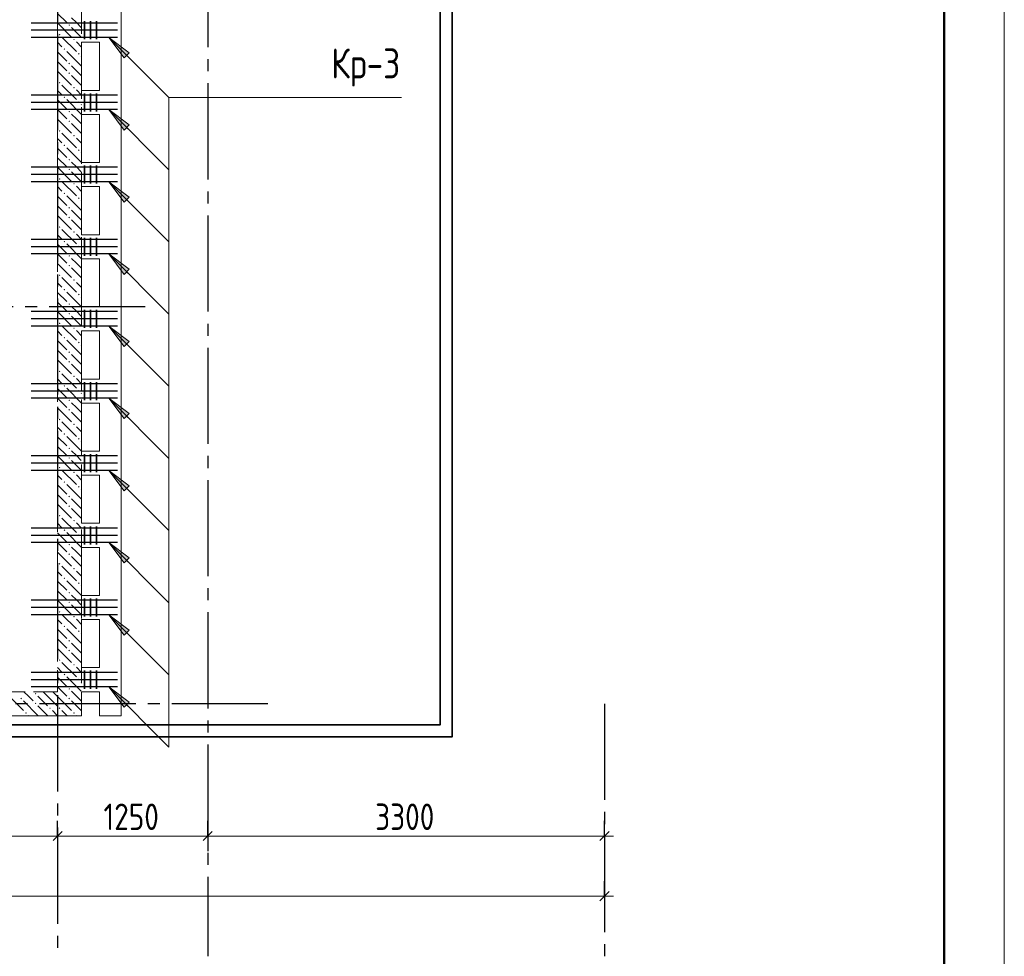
# Model space of a CAD drawing. Header units: millimetres. Extents: x 0 to 31317, y 0 to 42000.
# Tile 10 of 15: x 21509 to 29700, y 14930 to 22717. Entities that reach past the tile are written whole.
import ezdxf

# ---------------------------------------------------------------- set-up
doc = ezdxf.new("R2010")
doc.units = ezdxf.units.MM
doc.linetypes.add('______2', pattern=[270, 200, -70])
doc.linetypes.add('______5', pattern=[1100, 800, -100, 100, -100])
for name, color, linetype, lineweight in [('S1 Стержни арматуры фон', 7, 'Continuous', 25), ('Standard', 7, 'Continuous', 25), ('Оси', 40, '______5', 18), ('Позиционная метка номер позиции', 7, 'Continuous', 13), ('Ребро вкладыша арматура поперечная AW', 7, 'Continuous', 25)]:
    doc.layers.add(name, color=color, linetype=linetype, lineweight=lineweight)
doc.layers.add('ЖБ Перекрытие верхний уровень', color=7, linetype='Continuous', lineweight=25, true_color=0xe0e0ff)
doc.layers.add('ЖБ Стена верхний уровень', color=7, linetype='Continuous', lineweight=25, true_color=0x006e00)
doc.styles.add('GOST 2.304-81', font='txt')

msp = doc.modelspace()

# ---------------------------------------------------------------- hatches: boundary and pattern name
at = {"layer": 'ЖБ Стена верхний уровень', "linetype": 'Continuous', "lineweight": 18, "transparency": 33554687}
for points in [[(21914.5, 22673.1), (21921, 22679.6), (21927.4, 22673.1), (21921, 22666.6)], [(21834.5, 22593.1), (21840.9, 22599.6), (21847.4, 22593.1), (21840.9, 22586.6)], [(21954.4, 22553.1), (21960.9, 22559.6), (21967.4, 22553.1), (21960.9, 22546.6)], [(21874.5, 22473.1), (21881, 22479.6), (21887.5, 22473.1), (21881, 22466.6)], [(21994.5, 22433.1), (22001, 22439.6), (22007.5, 22433.1), (22001, 22426.6)], [(21914.5, 22353.1), (21921, 22359.6), (21927.4, 22353.1), (21921, 22346.6)], [(21914.5, 22273.1), (21921, 22279.6), (21927.4, 22273.1), (21921, 22266.6)], [(21834.5, 22193.1), (21840.9, 22199.6), (21847.4, 22193.1), (21840.9, 22186.6)], [(21954.4, 22153.1), (21960.9, 22159.6), (21967.4, 22153.1), (21960.9, 22146.6)], [(21874.5, 22073.1), (21881, 22079.6), (21887.5, 22073.1), (21881, 22066.6)], [(21994.5, 22033.1), (22001, 22039.6), (22007.5, 22033.1), (22001, 22026.6)], [(21914.5, 21953.1), (21921, 21959.6), (21927.4, 21953.1), (21921, 21946.6)], [(21914.5, 21873.1), (21921, 21879.6), (21927.4, 21873.1), (21921, 21866.6)], [(21834.5, 21793.1), (21840.9, 21799.6), (21847.4, 21793.1), (21840.9, 21786.6)], [(21954.4, 21753.1), (21960.9, 21759.6), (21967.4, 21753.1), (21960.9, 21746.6)], [(21874.5, 21673.1), (21881, 21679.6), (21887.5, 21673.1), (21881, 21666.6)], [(21994.5, 21633.1), (22001, 21639.6), (22007.5, 21633.1), (22001, 21626.6)], [(21914.5, 21553.1), (21921, 21559.6), (21927.4, 21553.1), (21921, 21546.6)], [(21914.5, 21473.1), (21921, 21479.6), (21927.4, 21473.1), (21921, 21466.6)], [(21834.5, 21393.1), (21840.9, 21399.6), (21847.4, 21393.1), (21840.9, 21386.6)], [(21954.4, 21353.1), (21960.9, 21359.6), (21967.4, 21353.1), (21960.9, 21346.6)], [(21874.5, 21273.1), (21881, 21279.6), (21887.5, 21273.1), (21881, 21266.6)], [(21994.5, 21233.1), (22001, 21239.6), (22007.5, 21233.1), (22001, 21226.6)], [(21914.5, 21153.1), (21921, 21159.6), (21927.4, 21153.1), (21921, 21146.6)], [(21914.5, 21073.1), (21921, 21079.6), (21927.4, 21073.1), (21921, 21066.6)], [(21834.5, 20993.1), (21840.9, 20999.6), (21847.4, 20993.1), (21840.9, 20986.6)], [(21954.4, 20953.1), (21960.9, 20959.6), (21967.4, 20953.1), (21960.9, 20946.6)], [(21874.5, 20873.1), (21881, 20879.6), (21887.5, 20873.1), (21881, 20866.6)], [(21994.5, 20833.1), (22001, 20839.6), (22007.5, 20833.1), (22001, 20826.6)], [(21914.5, 20753.1), (21921, 20759.6), (21927.4, 20753.1), (21921, 20746.6)], [(21914.5, 20673.1), (21921, 20679.6), (21927.4, 20673.1), (21921, 20666.6)], [(21834.5, 20593.1), (21840.9, 20599.6), (21847.4, 20593.1), (21840.9, 20586.6)], [(21954.4, 20553.1), (21960.9, 20559.6), (21967.4, 20553.1), (21960.9, 20546.6)], [(21874.5, 20473.1), (21881, 20479.6), (21887.5, 20473.1), (21881, 20466.6)], [(21994.5, 20433.1), (22001, 20439.6), (22007.5, 20433.1), (22001, 20426.6)], [(21914.5, 20353.1), (21921, 20359.6), (21927.4, 20353.1), (21921, 20346.6)], [(21914.5, 20273.1), (21921, 20279.6), (21927.4, 20273.1), (21921, 20266.6)], [(21834.5, 20193.1), (21840.9, 20199.6), (21847.4, 20193.1), (21840.9, 20186.6)], [(21954.4, 20153.1), (21960.9, 20159.6), (21967.4, 20153.1), (21960.9, 20146.6)], [(21874.5, 20073.1), (21881, 20079.6), (21887.5, 20073.1), (21881, 20066.6)], [(21994.5, 20033.1), (22001, 20039.6), (22007.5, 20033.1), (22001, 20026.6)], [(21914.5, 19953.1), (21921, 19959.6), (21927.4, 19953.1), (21921, 19946.6)], [(21914.5, 19873.1), (21921, 19879.6), (21927.4, 19873.1), (21921, 19866.6)], [(21834.5, 19793.1), (21840.9, 19799.6), (21847.4, 19793.1), (21840.9, 19786.6)], [(21954.4, 19753.1), (21960.9, 19759.6), (21967.4, 19753.1), (21960.9, 19746.6)], [(21874.5, 19673.1), (21881, 19679.6), (21887.5, 19673.1), (21881, 19666.6)], [(21994.5, 19633.1), (22001, 19639.6), (22007.5, 19633.1), (22001, 19626.6)], [(21914.5, 19553.1), (21921, 19559.6), (21927.4, 19553.1), (21921, 19546.6)], [(21914.5, 19473.1), (21921, 19479.6), (21927.4, 19473.1), (21921, 19466.6)], [(21834.5, 19393.1), (21840.9, 19399.6), (21847.4, 19393.1), (21840.9, 19386.6)], [(21954.4, 19353.1), (21960.9, 19359.6), (21967.4, 19353.1), (21960.9, 19346.6)], [(21874.5, 19273.1), (21881, 19279.6), (21887.5, 19273.1), (21881, 19266.6)], [(21994.5, 19233.1), (22001, 19239.6), (22007.5, 19233.1), (22001, 19226.6)], [(21914.5, 19153.1), (21921, 19159.6), (21927.4, 19153.1), (21921, 19146.6)], [(21914.5, 19073.1), (21921, 19079.6), (21927.4, 19073.1), (21921, 19066.6)], [(21834.5, 18993.1), (21840.9, 18999.6), (21847.4, 18993.1), (21840.9, 18986.6)], [(21954.4, 18953.1), (21960.9, 18959.6), (21967.4, 18953.1), (21960.9, 18946.6)], [(21874.5, 18873.1), (21881, 18879.6), (21887.5, 18873.1), (21881, 18866.6)], [(21994.5, 18833.1), (22001, 18839.6), (22007.5, 18833.1), (22001, 18826.6)], [(21914.5, 18753.1), (21921, 18759.6), (21927.4, 18753.1), (21921, 18746.6)], [(21914.5, 18673.1), (21921, 18679.6), (21927.4, 18673.1), (21921, 18666.6)], [(21834.5, 18593.1), (21840.9, 18599.6), (21847.4, 18593.1), (21840.9, 18586.6)], [(21954.4, 18553.1), (21960.9, 18559.6), (21967.4, 18553.1), (21960.9, 18546.6)], [(21874.5, 18473.1), (21881, 18479.6), (21887.5, 18473.1), (21881, 18466.6)], [(21994.5, 18433.1), (22001, 18439.6), (22007.5, 18433.1), (22001, 18426.6)], [(21914.5, 18353.1), (21921, 18359.6), (21927.4, 18353.1), (21921, 18346.6)], [(21914.5, 18273.1), (21921, 18279.6), (21927.4, 18273.1), (21921, 18266.6)], [(21834.5, 18193.1), (21840.9, 18199.6), (21847.4, 18193.1), (21840.9, 18186.6)], [(21954.4, 18153.1), (21960.9, 18159.6), (21967.4, 18153.1), (21960.9, 18146.6)], [(21874.5, 18073.1), (21881, 18079.6), (21887.5, 18073.1), (21881, 18066.6)], [(21994.5, 18033.1), (22001, 18039.6), (22007.5, 18033.1), (22001, 18026.6)], [(21914.5, 17953.1), (21921, 17959.6), (21927.4, 17953.1), (21921, 17946.6)], [(21914.5, 17873.1), (21921, 17879.6), (21927.4, 17873.1), (21921, 17866.6)], [(21834.5, 17793.1), (21840.9, 17799.6), (21847.4, 17793.1), (21840.9, 17786.6)], [(21954.4, 17753.1), (21960.9, 17759.6), (21967.4, 17753.1), (21960.9, 17746.6)], [(21874.5, 17673.1), (21881, 17679.6), (21887.5, 17673.1), (21881, 17666.6)], [(21994.5, 17633.1), (22001, 17639.6), (22007.5, 17633.1), (22001, 17626.6)], [(21914.5, 17553.1), (21921, 17559.6), (21927.4, 17553.1), (21921, 17546.6)], [(21914.5, 17473.1), (21921, 17479.6), (21927.4, 17473.1), (21921, 17466.6)], [(21834.5, 17393.1), (21840.9, 17399.6), (21847.4, 17393.1), (21840.9, 17386.6)], [(21954.4, 17353.1), (21960.9, 17359.6), (21967.4, 17353.1), (21960.9, 17346.6)], [(21874.5, 17273.1), (21881, 17279.6), (21887.5, 17273.1), (21881, 17266.6)], [(21994.5, 17233.1), (22001, 17239.6), (22007.5, 17233.1), (22001, 17226.6)], [(21634.5, 17113.1), (21640.9, 17119.6), (21647.4, 17113.1), (21640.9, 17106.6)], [(21914.5, 17153.1), (21921, 17159.6), (21927.4, 17153.1), (21921, 17146.6)], [(21514.5, 17073.1), (21521, 17079.6), (21527.4, 17073.1), (21521, 17066.6)], [(21634.5, 17033.1), (21640.9, 17039.6), (21647.4, 17033.1), (21640.9, 17026.6)], [(21914.5, 17073.1), (21921, 17079.6), (21927.4, 17073.1), (21921, 17066.6)], [(21554.4, 16953.1), (21560.9, 16959.6), (21567.4, 16953.1), (21560.9, 16946.6)], [(21754.4, 16993.1), (21760.9, 16999.6), (21767.4, 16993.1), (21760.9, 16986.6)], [(21834.5, 16993.1), (21840.9, 16999.6), (21847.4, 16993.1), (21840.9, 16986.6)], [(21954.4, 16953.1), (21960.9, 16959.6), (21967.4, 16953.1), (21960.9, 16946.6)]]:
    msp.add_hatch(color=7, dxfattribs=at).paths.add_polyline_path(points, flags=16)
at = {"layer": 'Позиционная метка номер позиции', "linetype": 'Continuous', "lineweight": 13, "transparency": 33554687}
for points in [[(22377.2, 22400.3), (22249.9, 22570), (22419.6, 22442.7)], [(22377.2, 22400.3), (22249.9, 22570), (22419.6, 22442.7)], [(22377.2, 21800.3), (22249.9, 21970), (22419.6, 21842.7)], [(22377.2, 21200.3), (22249.9, 21370), (22419.6, 21242.7)], [(22377.2, 20600.3), (22249.9, 20770), (22419.6, 20642.7)], [(22377.2, 20000.3), (22249.9, 20170), (22419.6, 20042.7)], [(22377.2, 19400.3), (22249.9, 19570), (22419.6, 19442.7)], [(22377.2, 18800.3), (22249.9, 18970), (22419.6, 18842.7)], [(22377.2, 18200.3), (22249.9, 18370), (22419.6, 18242.7)], [(22377.2, 17600.3), (22249.9, 17770), (22419.6, 17642.7)], [(22377.2, 17000.3), (22249.9, 17170), (22419.6, 17042.7)], [(22377.2, 17000.3), (22249.9, 17170), (22419.6, 17042.7)]]:
    msp.add_hatch(color=7, dxfattribs=at).paths.add_polyline_path(points, flags=16)

# ---------------------------------------------------------------- linework, layer by layer
at = {"layer": 'S1 Стержни арматуры фон', "color": 7, "linetype": 'Continuous', "lineweight": 25, "transparency": 33554687}
for p, q in [((22324, 22690), (21604, 22690)), ((22324, 22630), (21604, 22630)), ((22324, 22570), (21604, 22570)), ((22324, 22090), (21604, 22090)), ((22324, 22030), (21604, 22030)), ((22324, 21970), (21604, 21970)), ((22324, 21490), (21604, 21490)), ((22324, 21430), (21604, 21430)), ((22324, 21370), (21604, 21370)), ((22324, 20890), (21604, 20890)), ((22324, 20830), (21604, 20830)), ((22324, 20770), (21604, 20770)), ((22324, 20290), (21604, 20290)), ((22324, 20230), (21604, 20230)), ((22324, 20170), (21604, 20170)), ((22324, 19690), (21604, 19690)), ((22324, 19630), (21604, 19630)), ((22324, 19570), (21604, 19570)), ((22324, 19090), (21604, 19090)), ((22324, 19030), (21604, 19030)), ((22324, 18970), (21604, 18970)), ((22324, 18490), (21604, 18490)), ((22324, 18430), (21604, 18430)), ((22324, 18370), (21604, 18370)), ((22324, 17890), (21604, 17890)), ((22324, 17830), (21604, 17830)), ((22324, 17770), (21604, 17770)), ((22324, 17290), (21604, 17290)), ((22324, 17230), (21604, 17230)), ((22324, 17170), (21604, 17170))]:
    msp.add_line(p, q, dxfattribs=at)
at = {"layer": 'Standard', "color": 251, "linetype": 'Continuous', "lineweight": -3, "true_color": 0x656565, "transparency": 33554687}
for p, q in [((21824, 15930), (21824, 16055)), ((23074, 15930), (23074, 16055)), ((26374, 15930), (26374, 16055)), ((21824, 15930), (21824, 15805)), ((21824, 15930), (21824, 15930)), ((23074, 15930), (23074, 15805)), ((23074, 15930), (23074, 15930)), ((26374, 15930), (26374, 15805)), ((26374, 15930), (26374, 15930)), ((26374, 15430), (26374, 15555)), ((26374, 15430), (26374, 15305)), ((26374, 15430), (26374, 15430))]:
    msp.add_line(p, q, dxfattribs=at)
at = {"layer": 'Standard', "color": 7, "linetype": 'Continuous', "lineweight": 13, "transparency": 33554687}
for p, q in [((16324, 15930), (21824, 15930)), ((21824, 15930), (23074, 15930)), ((23074, 15930), (26374, 15930)), ((26374, 15930), (26449, 15930)), ((7924, 15430), (26374, 15430)), ((26374, 15430), (26449, 15430))]:
    msp.add_line(p, q, dxfattribs=at)
at = {"layer": 'Standard', "color": 7, "linetype": 'Continuous', "lineweight": 25, "transparency": 33554687}
for p, q in [((21786.5, 15892.5), (21861.5, 15967.5)), ((23036.5, 15892.5), (23111.5, 15967.5)), ((26336.5, 15892.5), (26411.5, 15967.5)), ((26336.5, 15392.5), (26411.5, 15467.5))]:
    msp.add_line(p, q, dxfattribs=at)
at = {"layer": 'Standard', "color": 7, "linetype": 'Continuous', "lineweight": 13, "transparency": 33554687}
msp.add_lwpolyline([(0, 0), (29700, 0), (29700, 42000), (0, 42000), (0, 0)], close=True, dxfattribs=at)
at = {"layer": 'Standard', "color": 7, "linetype": 'Continuous', "lineweight": 50, "transparency": 33554687}
msp.add_lwpolyline([(2000, 41500), (29200, 41500), (29200, 500), (2000, 500), (2000, 41500)], close=True, dxfattribs=at)
at = {"layer": 'Standard', "color": 254, "linetype": 'Continuous', "lineweight": 35, "true_color": 0xc4c4ff, "transparency": 33554687}
for points in [[(7224.1, 16755), (25108, 16755), (25108, 38670), (7224.1, 38670), (7224.1, 16755)], [(7324.1, 16855), (25008, 16855), (25008, 38570), (7324.1, 38570), (7324.1, 16855)]]:
    msp.add_lwpolyline(points, dxfattribs=at)
at = {"layer": 'ЖБ Перекрытие верхний уровень', "color": 7, "linetype": 'Continuous', "lineweight": 18, "transparency": 33554687}
for p, q in [((22354, 16930), (22354, 23210)), ((22024, 22130), (22024, 22530)), ((22024, 22530), (22174, 22530)), ((22174, 22530), (22174, 22130)), ((22174, 22130), (22024, 22130)), ((22024, 21530), (22024, 21930)), ((22024, 21930), (22174, 21930)), ((22174, 21930), (22174, 21530)), ((22174, 21530), (22024, 21530)), ((22024, 20930), (22024, 21330)), ((22024, 21330), (22174, 21330)), ((22174, 21330), (22174, 20930)), ((22174, 20930), (22024, 20930)), ((22024, 20330), (22024, 20730)), ((22024, 20730), (22174, 20730)), ((22174, 20730), (22174, 20330)), ((22174, 20330), (22024, 20330)), ((22024, 19730), (22024, 20130)), ((22024, 20130), (22174, 20130)), ((22174, 20130), (22174, 19730)), ((22174, 19730), (22024, 19730)), ((22024, 19130), (22024, 19530)), ((22024, 19530), (22174, 19530)), ((22174, 19530), (22174, 19130)), ((22174, 19130), (22024, 19130)), ((22024, 18530), (22024, 18930)), ((22024, 18930), (22174, 18930)), ((22174, 18930), (22174, 18530)), ((22174, 18530), (22024, 18530)), ((22024, 17930), (22024, 18330)), ((22024, 18330), (22174, 18330)), ((22174, 18330), (22174, 17930)), ((22174, 17930), (22024, 17930)), ((22024, 17330), (22024, 17730)), ((22024, 17730), (22174, 17730)), ((22174, 17730), (22174, 17330)), ((22174, 17330), (22024, 17330)), ((22024, 16930), (22024, 17130)), ((22024, 17130), (22174, 17130)), ((22174, 17130), (22174, 16930)), ((7394, 16930), (22024, 16930)), ((22174, 16930), (22354, 16930))]:
    msp.add_line(p, q, dxfattribs=at)
at = {"layer": 'ЖБ Стена верхний уровень', "color": 251, "linetype": '______2', "lineweight": 13, "true_color": 0x656565, "transparency": 33554687}
for p, q in [((21824, 23520), (21824, 17130)), ((22024, 16930), (22024, 23520)), ((21824, 17130), (20574, 17130)), ((20574, 16930), (21824, 16930)), ((21824, 16930), (22024, 16930))]:
    msp.add_line(p, q, dxfattribs=at)
at = {"layer": 'ЖБ Стена верхний уровень', "color": 9, "linetype": 'Continuous', "lineweight": 18, "true_color": 0xc7c7c7, "transparency": 33554687}
for p, q in [((21824, 22770.1), (21901, 22693.1)), ((21824, 22690.1), (21940.9, 22573.1)), ((21981, 22693.1), (21940.9, 22733.1)), ((22021, 22653.1), (21981, 22693.1)), ((21940.9, 22653.1), (22024, 22570.1)), ((21860.9, 22493.1), (21824, 22530.1)), ((21860.9, 22573.1), (21981, 22453.1)), ((21981, 22533.1), (22024, 22490.1)), ((21824, 22450.1), (21901, 22373.1)), ((21901, 22453.1), (22021, 22333.1)), ((21824, 22370.1), (21901, 22293.1)), ((22024, 22410.1), (22021, 22413.1)), ((21824, 22290.1), (21940.9, 22173.1)), ((21981, 22293.1), (21940.9, 22333.1)), ((22021, 22253.1), (21981, 22293.1)), ((21940.9, 22253.1), (22024, 22170.1)), ((21860.9, 22093.1), (21824, 22130.1)), ((21860.9, 22173.1), (21981, 22053.1)), ((21981, 22133.1), (22024, 22090.1)), ((21824, 22050.1), (21901, 21973.1)), ((21901, 22053.1), (22021, 21933.1)), ((21824, 21970.1), (21901, 21893.1)), ((22024, 22010.1), (22021, 22013.1)), ((21824, 21890.1), (21940.9, 21773.1)), ((21981, 21893.1), (21940.9, 21933.1)), ((22021, 21853.1), (21981, 21893.1)), ((21940.9, 21853.1), (22024, 21770.1)), ((21860.9, 21693.1), (21824, 21730.1)), ((21860.9, 21773.1), (21981, 21653.1)), ((21981, 21733.1), (22024, 21690.1)), ((21824, 21650.1), (21901, 21573.1)), ((21901, 21653.1), (22021, 21533.1)), ((21824, 21570.1), (21901, 21493.1)), ((22024, 21610.1), (22021, 21613.1)), ((21824, 21490.1), (21940.9, 21373.1)), ((21981, 21493.1), (21940.9, 21533.1)), ((22021, 21453.1), (21981, 21493.1)), ((21940.9, 21453.1), (22024, 21370.1)), ((21860.9, 21293.1), (21824, 21330.1)), ((21860.9, 21373.1), (21981, 21253.1)), ((21981, 21333.1), (22024, 21290.1)), ((21824, 21250.1), (21901, 21173.1)), ((21901, 21253.1), (22021, 21133.1)), ((21824, 21170.1), (21901, 21093.1)), ((21981, 21093.1), (21940.9, 21133.1)), ((22024, 21210.1), (22021, 21213.1)), ((21824, 21090.1), (21940.9, 20973.1)), ((21940.9, 21053.1), (22024, 20970.1)), ((22021, 21053.1), (21981, 21093.1)), ((21860.9, 20973.1), (21981, 20853.1)), ((21860.9, 20893.1), (21824, 20930.1)), ((21981, 20933.1), (22024, 20890.1)), ((21824, 20850.1), (21901, 20773.1)), ((21901, 20853.1), (22021, 20733.1)), ((22024, 20810.1), (22021, 20813.1)), ((21824, 20770.1), (21901, 20693.1)), ((21981, 20693.1), (21940.9, 20733.1)), ((21824, 20690.1), (21940.9, 20573.1)), ((21940.9, 20653.1), (22024, 20570.1)), ((22021, 20653.1), (21981, 20693.1)), ((21860.9, 20573.1), (21981, 20453.1)), ((21860.9, 20493.1), (21824, 20530.1)), ((21981, 20533.1), (22024, 20490.1)), ((21824, 20450.1), (21901, 20373.1)), ((21901, 20453.1), (22021, 20333.1)), ((22024, 20410.1), (22021, 20413.1)), ((21824, 20370.1), (21901, 20293.1)), ((21981, 20293.1), (21940.9, 20333.1)), ((21824, 20290.1), (21940.9, 20173.1)), ((21940.9, 20253.1), (22024, 20170.1)), ((22021, 20253.1), (21981, 20293.1)), ((21860.9, 20173.1), (21981, 20053.1)), ((21860.9, 20093.1), (21824, 20130.1)), ((21981, 20133.1), (22024, 20090.1)), ((21824, 20050.1), (21901, 19973.1)), ((21901, 20053.1), (22021, 19933.1)), ((22024, 20010.1), (22021, 20013.1)), ((21824, 19970.1), (21901, 19893.1)), ((21981, 19893.1), (21940.9, 19933.1)), ((21824, 19890.1), (21940.9, 19773.1)), ((21940.9, 19853.1), (22024, 19770.1)), ((22021, 19853.1), (21981, 19893.1)), ((21860.9, 19773.1), (21981, 19653.1)), ((21860.9, 19693.1), (21824, 19730.1)), ((21981, 19733.1), (22024, 19690.1)), ((21824, 19650.1), (21901, 19573.1)), ((21901, 19653.1), (22021, 19533.1)), ((22024, 19610.1), (22021, 19613.1)), ((21824, 19570.1), (21901, 19493.1)), ((21981, 19493.1), (21940.9, 19533.1)), ((21824, 19490.1), (21940.9, 19373.1)), ((21940.9, 19453.1), (22024, 19370.1)), ((22021, 19453.1), (21981, 19493.1)), ((21860.9, 19373.1), (21981, 19253.1)), ((21981, 19333.1), (22024, 19290.1)), ((21860.9, 19293.1), (21824, 19330.1)), ((21824, 19250.1), (21901, 19173.1)), ((21901, 19253.1), (22021, 19133.1)), ((21824, 19170.1), (21901, 19093.1)), ((22024, 19210.1), (22021, 19213.1)), ((21824, 19090.1), (21940.9, 18973.1)), ((21981, 19093.1), (21940.9, 19133.1)), ((22021, 19053.1), (21981, 19093.1)), ((21940.9, 19053.1), (22024, 18970.1)), ((21860.9, 18893.1), (21824, 18930.1)), ((21860.9, 18973.1), (21981, 18853.1)), ((21981, 18933.1), (22024, 18890.1)), ((21824, 18850.1), (21901, 18773.1)), ((21901, 18853.1), (22021, 18733.1)), ((21824, 18770.1), (21901, 18693.1)), ((22024, 18810.1), (22021, 18813.1)), ((21824, 18690.1), (21940.9, 18573.1)), ((21981, 18693.1), (21940.9, 18733.1)), ((22021, 18653.1), (21981, 18693.1)), ((21940.9, 18653.1), (22024, 18570.1)), ((21860.9, 18493.1), (21824, 18530.1)), ((21860.9, 18573.1), (21981, 18453.1)), ((21981, 18533.1), (22024, 18490.1)), ((21824, 18450.1), (21901, 18373.1)), ((21901, 18453.1), (22021, 18333.1)), ((21824, 18370.1), (21901, 18293.1)), ((22024, 18410.1), (22021, 18413.1)), ((21824, 18290.1), (21940.9, 18173.1)), ((21981, 18293.1), (21940.9, 18333.1)), ((22021, 18253.1), (21981, 18293.1)), ((21940.9, 18253.1), (22024, 18170.1)), ((21860.9, 18093.1), (21824, 18130.1)), ((21860.9, 18173.1), (21981, 18053.1)), ((21981, 18133.1), (22024, 18090.1)), ((21824, 18050.1), (21901, 17973.1)), ((21901, 18053.1), (22021, 17933.1)), ((21824, 17970.1), (21901, 17893.1)), ((22024, 18010.1), (22021, 18013.1)), ((21824, 17890.1), (21940.9, 17773.1)), ((21981, 17893.1), (21940.9, 17933.1)), ((22021, 17853.1), (21981, 17893.1)), ((21940.9, 17853.1), (22024, 17770.1)), ((21860.9, 17693.1), (21824, 17730.1)), ((21860.9, 17773.1), (21981, 17653.1)), ((21981, 17733.1), (22024, 17690.1)), ((21824, 17650.1), (21901, 17573.1)), ((21901, 17653.1), (22021, 17533.1)), ((22024, 17610.1), (22021, 17613.1)), ((21824, 17570.1), (21901, 17493.1)), ((21981, 17493.1), (21940.9, 17533.1)), ((21824, 17490.1), (21940.9, 17373.1)), ((21940.9, 17453.1), (22024, 17370.1)), ((22021, 17453.1), (21981, 17493.1)), ((21860.9, 17373.1), (21981, 17253.1)), ((21860.9, 17293.1), (21824, 17330.1)), ((21981, 17333.1), (22024, 17290.1)), ((21824, 17250.1), (21901, 17173.1)), ((21901, 17253.1), (22021, 17133.1)), ((22024, 17210.1), (22021, 17213.1)), ((21581, 17093.1), (21544.1, 17130)), ((21740.9, 17093.1), (21704.1, 17130)), ((21784.1, 17130), (21821, 17093.1)), ((21824, 17170.1), (21901, 17093.1)), ((21981, 17093.1), (21940.9, 17133.1)), ((21421, 17093.1), (21540.9, 16973.1)), ((21540.9, 17053.1), (21660.9, 16933.1)), ((21621, 17053.1), (21581, 17093.1)), ((21660.9, 17093.1), (21740.9, 17013.1)), ((21740.9, 17093.1), (21821, 17013.1)), ((21821, 17093.1), (21824, 17090.1)), ((21824, 17090.1), (21940.9, 16973.1)), ((21940.9, 17053.1), (22024, 16970.1)), ((22021, 17053.1), (21981, 17093.1)), ((21660.9, 17013.1), (21744.1, 16930)), ((21821, 16933.1), (21781, 16973.1)), ((21860.9, 16973.1), (21904.1, 16930)), ((21581, 16933.1), (21584.1, 16930)), ((21824, 16930.1), (21821, 16933.1)), ((21824.1, 16930), (21824, 16930.1)), ((21981, 16933.1), (21984.1, 16930))]:
    msp.add_line(p, q, dxfattribs=at)
at = {"layer": 'Оси', "color": 8, "linetype": '______5', "lineweight": -3, "transparency": 33554687}
for p, q in [((21824, 39100), (21824, 14930)), ((23074, 32090), (23074, 14930)), ((22554, 20330), (4600, 20330)), ((23574, 17030), (4600, 17030)), ((26374, 17030), (26374, 14930))]:
    msp.add_line(p, q, dxfattribs=at)
at = {"layer": 'Позиционная метка номер позиции', "color": 7, "linetype": 'Continuous', "lineweight": 13, "transparency": 33554687}
for p, q in [((22249.9, 22570), (22749.9, 22070)), ((22249.9, 22570), (22249.9, 22570)), ((22249.9, 22570), (22249.9, 22570)), ((22249.9, 22570), (22249.9, 22570)), ((22249.9, 22570), (22419.6, 22442.7)), ((22377.2, 22400.3), (22249.9, 22570)), ((22249.9, 22570), (22249.9, 22570)), ((22249.9, 22570), (22249.9, 22570)), ((22249.9, 22570), (22249.9, 22570)), ((22249.9, 22570), (22419.6, 22442.7)), ((22377.2, 22400.3), (22249.9, 22570)), ((22419.6, 22442.7), (22377.2, 22400.3)), ((22419.6, 22442.7), (22377.2, 22400.3)), ((22398.4, 22421.5), (22409, 22410.9)), ((22398.4, 22421.5), (22409, 22410.9)), ((22249.9, 21970), (22749.9, 21470)), ((22249.9, 21970), (22249.9, 21970)), ((22249.9, 21970), (22249.9, 21970)), ((22249.9, 21970), (22249.9, 21970)), ((22249.9, 21970), (22419.6, 21842.7)), ((22377.2, 21800.3), (22249.9, 21970)), ((22419.6, 21842.7), (22377.2, 21800.3)), ((22398.4, 21821.5), (22409, 21810.9)), ((22249.9, 21370), (22749.9, 20870)), ((22249.9, 21370), (22249.9, 21370)), ((22249.9, 21370), (22249.9, 21370)), ((22249.9, 21370), (22249.9, 21370)), ((22249.9, 21370), (22419.6, 21242.7)), ((22377.2, 21200.3), (22249.9, 21370)), ((22419.6, 21242.7), (22377.2, 21200.3)), ((22398.4, 21221.5), (22409, 21210.9)), ((22249.9, 20770), (22749.9, 20270)), ((22249.9, 20770), (22249.9, 20770)), ((22249.9, 20770), (22249.9, 20770)), ((22249.9, 20770), (22249.9, 20770)), ((22249.9, 20770), (22419.6, 20642.7)), ((22377.2, 20600.3), (22249.9, 20770)), ((22419.6, 20642.7), (22377.2, 20600.3)), ((22398.4, 20621.5), (22409, 20610.9)), ((22249.9, 20170), (22749.9, 19670)), ((22249.9, 20170), (22249.9, 20170)), ((22249.9, 20170), (22249.9, 20170)), ((22249.9, 20170), (22249.9, 20170)), ((22249.9, 20170), (22419.6, 20042.7)), ((22377.2, 20000.3), (22249.9, 20170)), ((22419.6, 20042.7), (22377.2, 20000.3)), ((22398.4, 20021.5), (22409, 20010.9)), ((22249.9, 19570), (22749.9, 19070)), ((22249.9, 19570), (22249.9, 19570)), ((22249.9, 19570), (22249.9, 19570)), ((22249.9, 19570), (22249.9, 19570)), ((22249.9, 19570), (22419.6, 19442.7)), ((22377.2, 19400.3), (22249.9, 19570)), ((22419.6, 19442.7), (22377.2, 19400.3)), ((22398.4, 19421.5), (22409, 19410.9)), ((22249.9, 18970), (22749.9, 18470)), ((22249.9, 18970), (22249.9, 18970)), ((22249.9, 18970), (22249.9, 18970)), ((22249.9, 18970), (22249.9, 18970)), ((22249.9, 18970), (22419.6, 18842.7)), ((22377.2, 18800.3), (22249.9, 18970)), ((22419.6, 18842.7), (22377.2, 18800.3)), ((22398.4, 18821.5), (22409, 18810.9)), ((22249.9, 18370), (22749.9, 17870)), ((22249.9, 18370), (22249.9, 18370)), ((22249.9, 18370), (22249.9, 18370)), ((22249.9, 18370), (22249.9, 18370)), ((22249.9, 18370), (22419.6, 18242.7)), ((22377.2, 18200.3), (22249.9, 18370)), ((22419.6, 18242.7), (22377.2, 18200.3)), ((22398.4, 18221.5), (22409, 18210.9)), ((22249.9, 17770), (22749.9, 17270)), ((22249.9, 17770), (22249.9, 17770)), ((22249.9, 17770), (22249.9, 17770)), ((22249.9, 17770), (22249.9, 17770)), ((22249.9, 17770), (22419.6, 17642.7)), ((22377.2, 17600.3), (22249.9, 17770)), ((22419.6, 17642.7), (22377.2, 17600.3)), ((22398.4, 17621.5), (22409, 17610.9)), ((22249.9, 17170), (22749.9, 16670)), ((22249.9, 17170), (22249.9, 17170)), ((22249.9, 17170), (22249.9, 17170)), ((22249.9, 17170), (22249.9, 17170)), ((22249.9, 17170), (22419.6, 17042.7)), ((22377.2, 17000.3), (22249.9, 17170)), ((22249.9, 17170), (22249.9, 17170)), ((22249.9, 17170), (22249.9, 17170)), ((22249.9, 17170), (22249.9, 17170)), ((22249.9, 17170), (22419.6, 17042.7)), ((22377.2, 17000.3), (22249.9, 17170)), ((22419.6, 17042.7), (22377.2, 17000.3)), ((22419.6, 17042.7), (22377.2, 17000.3)), ((22398.4, 17021.5), (22409, 17010.9)), ((22398.4, 17021.5), (22409, 17010.9))]:
    msp.add_line(p, q, dxfattribs=at)
for points in [[(22249.9, 22570), (22749.9, 22070), (24684, 22070)], [(22249.9, 17170), (22749.9, 16670), (22749.9, 22070), (24684, 22070)]]:
    msp.add_lwpolyline(points, dxfattribs=at)
at = {"layer": 'Ребро вкладыша арматура поперечная AW', "color": 7, "linetype": 'Continuous', "lineweight": 35, "transparency": 33554687}
for p, q in [((22049, 22555), (22049, 22705)), ((22099, 22555), (22099, 22705)), ((22149, 22555), (22149, 22705)), ((22049, 21955), (22049, 22105)), ((22099, 21955), (22099, 22105)), ((22149, 21955), (22149, 22105)), ((22049, 21355), (22049, 21505)), ((22099, 21355), (22099, 21505)), ((22149, 21355), (22149, 21505)), ((22049, 20755), (22049, 20905)), ((22099, 20755), (22099, 20905)), ((22149, 20755), (22149, 20905)), ((22049, 20155), (22049, 20305)), ((22099, 20155), (22099, 20305)), ((22149, 20155), (22149, 20305)), ((22049, 19555), (22049, 19705)), ((22099, 19555), (22099, 19705)), ((22149, 19555), (22149, 19705)), ((22049, 18955), (22049, 19105)), ((22099, 18955), (22099, 19105)), ((22149, 18955), (22149, 19105)), ((22049, 18355), (22049, 18505)), ((22099, 18355), (22099, 18505)), ((22149, 18355), (22149, 18505)), ((22049, 17755), (22049, 17905)), ((22099, 17755), (22099, 17905)), ((22149, 17755), (22149, 17905)), ((22049, 17155), (22049, 17305)), ((22099, 17155), (22099, 17305)), ((22149, 17155), (22149, 17305))]:
    msp.add_line(p, q, dxfattribs=at)

# ---------------------------------------------------------------- texts
at = {"layer": 'Standard', "color": 7, "linetype": 'Continuous', "lineweight": 25, "transparency": 33554687, "attachment_point": 7, "style": 'GOST 2.304-81'}
for s, insert, char_height, width in [('Кр-3', (24100.7, 22161.7), 250, 711.255), ('1250', (22206.6, 15980), 220, 610.165), ('3300', (24466, 15980), 220, 641.476)]:
    msp.add_mtext(s, dxfattribs=dict(at, insert=insert, char_height=char_height, width=width))

doc.saveas('drawing.dxf')
